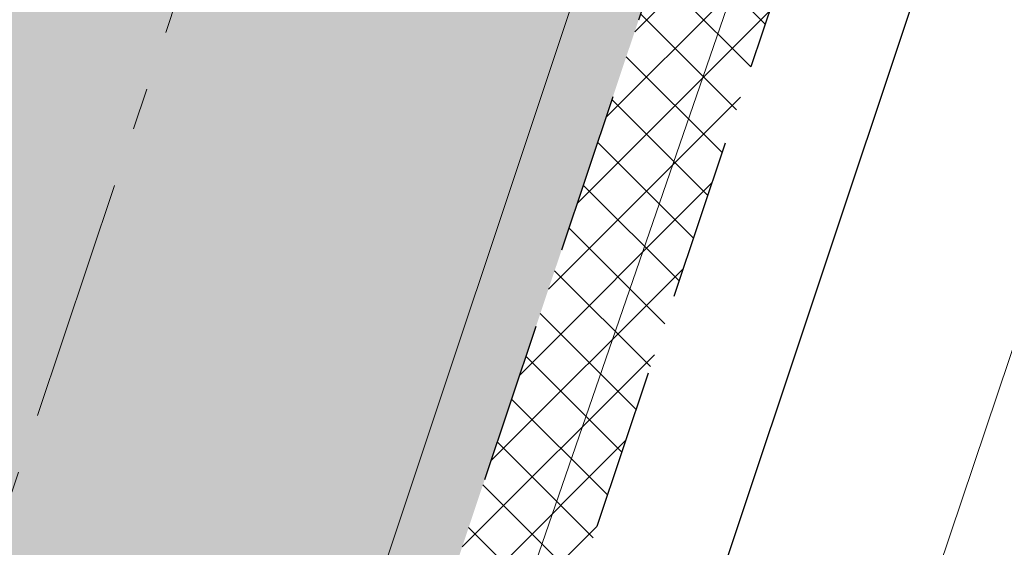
# Model space of a CAD drawing. Header units: metres. Extents: x 6599773 to 13199707, y 5688499 to 11377233.
# Tile 116 of 256: x 6599942.55 to 6599948.64, y 5688833.96 to 5688837.22. Entities that reach past the tile are written whole.
import ezdxf

# ---------------------------------------------------------------- set-up
doc = ezdxf.new("R2010")
doc.units = ezdxf.units.M
doc.header["$MEASUREMENT"] = 0
for name, pattern in [('1', [0]), ('2_OTKJ', [2, 1.5, -0.5]), ('3_EGJE', [2.5, 1.5, -0.3700000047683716, 0.2600001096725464, -0.369999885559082]), ('BUG', [1.5, 1, -0.5]), ('GUK', [2, 1.5, -0.5])]:
    doc.linetypes.add(name, pattern=pattern)
for name, color, linetype, lineweight in [('_kolor chodnik', 50, '1', 0), ('_kolor zjazdy kostka', 7, '1', 0), ('_kolor ścieżka', 10, '1', 0), ('_krawedz jezdni i pobocza', 7, 'BUG', 30), ('_os', 7, '3_EGJE', 13), ('AS__Nowe_granice', 140, 'CONTINUOUS', 30), ('Kontury', 90, 'GUK', 5), ('OTK_L_0', 7, '2_OTKJ', 5), ('OTK_L_5', 7, 'CONTINUOUS', 5)]:
    doc.layers.add(name, color=color, linetype=linetype, lineweight=lineweight)
doc.layers.add('_kolor jezdnia', color=7, linetype='1', lineweight=0, true_color=0x00dbdb)
doc.layers.add('_kolor pobocze', color=7, linetype='1', lineweight=0, true_color=0xff66ff)
pattern_1 = [(45, (0, 0), (-0.1767766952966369, 0.1767766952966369), []), (135, (0, 0), (-0.1767766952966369, -0.1767766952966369), [])]

msp = doc.modelspace()

# ---------------------------------------------------------------- hatches: boundary and pattern name
at = {"layer": '_kolor chodnik'}
h = msp.add_hatch(dxfattribs=at)
h.set_pattern_fill('ANSI37', color=256, scale=2)
h.set_pattern_definition(pattern_1)
h.paths.add_polyline_path([(6599849.938171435, 5688542.085872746), (6599852.232147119, 5688548.938742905), (6599853.573135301, 5688548.489851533), (6599853.827082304, 5688549.248475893), (6599851.793849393, 5688549.929093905), (6599849.895278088, 5688548.982823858), (6599847.823506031, 5688542.793750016)])
edge = h.paths.add_edge_path()
edge.add_line((6600018.106075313, 5689087.454911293), (6600022.42781917, 5689091.229234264))
edge.add_line((6600022.42781917, 5689091.229234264), (6600020.233254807, 5689093.742094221))
edge.add_line((6600020.233254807, 5689093.742094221), (6600017.159471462, 5689091.057656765))
edge.add_arc((6600023.275194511, 5689085.3851404), 8.341433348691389, 137.1531559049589, 148.8016577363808)
edge.add_line((6600016.140105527, 5689089.706021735), (6600018.106075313, 5689087.454911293))
h.paths.add_polyline_path([(6600038.501784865, 5689187.592294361), (6600037.906968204, 5689187.700586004), (6600037.63829624, 5689186.224843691), (6600038.240083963, 5689186.115282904)])
h.paths.add_polyline_path([(6600069.098302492, 5689360.276020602), (6600068.321239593, 5689360.413462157), (6600068.064048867, 5689358.936495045), (6600068.836639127, 5689358.799546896)])
h.paths.add_polyline_path([(6600082.393785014, 5689362.950258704), (6600082.941124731, 5689366.103121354), (6600081.481377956, 5689366.361351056), (6600080.923159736, 5689363.210828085)])
h.paths.add_polyline_path([(6600074.022236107, 5689388.065861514), (6600072.983907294, 5689388.249860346), (6600072.723374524, 5689386.77253894), (6600073.760538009, 5689386.588865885)])
h.paths.add_polyline_path([(6600105.613104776, 5689486.405659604), (6600106.749499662, 5689489.711933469), (6600105.298891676, 5689490.233346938), (6600104.143487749, 5689486.917306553)], flags=17)
h.paths.add_polyline_path([(6600132.519778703, 5689678.737346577), (6600131.761827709, 5689678.896110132), (6600131.444670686, 5689677.429261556), (6600132.212256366, 5689677.269208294)])
h.paths.add_polyline_path([(6600156.649397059, 5689798.7449027), (6600156.48800471, 5689797.958860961), (6600157.450195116, 5689797.757316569), (6600157.615023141, 5689798.542205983)])
h.paths.add_polyline_path([(6600189.055358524, 5689948.643107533), (6600187.902868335, 5689948.884512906), (6600187.600024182, 5689947.417400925), (6600188.748131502, 5689947.176379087)])
edge = h.paths.add_edge_path()
edge.add_line((6600204.459383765, 5690032.969035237), (6600204.153258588, 5690031.227801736))
edge.add_arc((6600202.328347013, 5690027.299936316), 4.331100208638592, 41.85300125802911, 65.08011549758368, ccw=False)
edge.add_arc((6600032.90393149, 5690051.979071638), 174.020003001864, 352.8070218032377, 353.495463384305)
edge.add_arc((6600202.372679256, 5690027.343587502), 5.999999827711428, 55.12102442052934, 69.64815978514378)
edge = h.paths.add_edge_path()
edge.add_line((6600205.046027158, 5690040.265402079), (6600204.972740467, 5690038.483452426))
edge.add_arc((6600203.986269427, 5690044.401803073), 5.999999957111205, 279.4630688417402, 294.9140560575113)
edge.add_line((6600206.513819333, 5690038.960158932), (6600206.607027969, 5690041.030672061))
edge.add_arc((6600203.986269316, 5690044.401803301), 4.270000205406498, 284.3702444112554, 307.86193139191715, ccw=False)
edge = h.paths.add_edge_path()
edge.add_arc((6600203.547470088, 5690044.558759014), 6.446878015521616, 324.4350091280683, 356.2013368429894, ccw=False)
edge.add_arc((6600203.986269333, 5690044.401803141), 6.00000007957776, 323.2169970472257, 357.4193489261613)
h.paths.add_polyline_path([(6600208.910055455, 5690121.713696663), (6600208.146285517, 5690121.748120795), (6600207.125602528, 5690121.794124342), (6600209.971605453, 5690121.665851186)])
edge = h.paths.add_edge_path()
edge.add_line((6600238.769818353, 5690481.648294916), (6600240.338176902, 5690490.873746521))
edge.add_line((6600240.338176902, 5690490.873746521), (6600241.251295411, 5690510.829461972))
edge.add_line((6600241.251295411, 5690510.829461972), (6600239.524022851, 5690510.928942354))
edge.add_line((6600239.524022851, 5690510.928942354), (6600238.633343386, 5690491.167757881))
edge.add_line((6600238.633343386, 5690491.167757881), (6600234.579716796, 5690467.661262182))
edge.add_line((6600234.579716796, 5690467.661262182), (6600234.449796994, 5690464.966873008))
edge.add_arc((6600242.443669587, 5690464.607462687), 8.00194818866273, 177.4256738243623, 268.2543056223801)
edge.add_line((6600242.199903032, 5690456.609228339), (6600242.216657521, 5690457.359274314))
edge.add_line((6600242.216657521, 5690457.359274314), (6600242.305257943, 5690458.836738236))
edge.add_arc((6600242.444504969, 5690464.607952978), 5.772894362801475, 177.0298084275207, 268.6178439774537, ccw=False)
edge.add_line((6600236.679365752, 5690464.907083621), (6600236.951876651, 5690470.95443634))
edge.add_line((6600236.951876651, 5690470.95443634), (6600238.150786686, 5690478.210832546))
edge.add_line((6600238.150786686, 5690478.210832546), (6600238.769818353, 5690481.648294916))
h.paths.add_polyline_path([(6600238.769818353, 5690481.648294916), (6600238.150786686, 5690478.210832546), (6600239.670056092, 5690477.930590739), (6600240.266710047, 5690481.376366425)], flags=17)
edge = h.paths.add_edge_path()
edge.add_line((6600223.366500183, 5690460.339976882), (6600223.276803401, 5690457.948865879))
edge.add_arc((6600221.105749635, 5690465.64864014), 7.999999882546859, 285.7465040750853, 299.8464885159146)
edge.add_line((6600225.08717264, 5690458.709744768), (6600225.240084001, 5690461.623695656))
edge.add_arc((6600221.105749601, 5690465.648640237), 5.769999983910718, 293.06724420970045, 315.7681070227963, ccw=False)
edge = h.paths.add_edge_path()
edge.add_arc((6600220.025145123, 5690444.676291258), 5.77000016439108, 37.996647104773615, 59.94382588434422, ccw=False)
edge.add_line((6600224.572175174, 5690448.22839199), (6600224.817793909, 5690451.081798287))
edge.add_arc((6600220.025145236, 5690444.676291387), 7.999999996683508, 53.19588653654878, 68.15166733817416)
edge.add_line((6600223.00235276, 5690452.101669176), (6600222.91504296, 5690449.670427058))
edge = h.paths.add_edge_path()
edge.add_arc((6600221.105749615, 5690465.648640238), 7.999999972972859, 328.0222308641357, 357.0132597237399)
edge.add_line((6600229.094882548, 5690465.23180147), (6600229.218816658, 5690467.593604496))
edge.add_line((6600229.218816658, 5690467.593604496), (6600228.218919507, 5690467.645774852))
edge.add_line((6600228.218919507, 5690467.645774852), (6600227.891778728, 5690461.411918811))
h.paths.add_polyline_path([(6600200.980142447, 5690012.236744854), (6600202.31727834, 5690011.956662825), (6600202.522293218, 5690012.935421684), (6600201.182321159, 5690013.216097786)])
h.paths.add_polyline_path([(6600196.457878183, 5689983.98337835), (6600195.202332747, 5689984.246370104), (6600194.899091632, 5689982.777335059), (6600196.150355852, 5689982.515240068)])
edge = h.paths.add_edge_path()
edge.add_line((6600112.305909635, 5689517.99101877), (6600112.691041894, 5689519.807934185))
edge.add_line((6600112.691041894, 5689519.807934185), (6600113.245521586, 5689522.423769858))
edge.add_line((6600113.245521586, 5689522.423769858), (6600111.553124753, 5689522.782507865))
edge.add_line((6600111.553124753, 5689522.782507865), (6600107.405864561, 5689503.217226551))
edge.add_line((6600107.405864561, 5689503.217226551), (6600099.494506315, 5689480.361667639))
edge.add_line((6600099.494506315, 5689480.361667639), (6600099.182814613, 5689478.891218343))
edge.add_arc((6600107.008997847, 5689477.232359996), 8.000059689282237, 168.0325629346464, 257.7529108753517)
edge.add_line((6600105.311960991, 5689469.414366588), (6600105.784990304, 5689471.593619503))
edge.add_arc((6600107.008927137, 5689477.232314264), 5.769999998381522, 168.0321375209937, 257.7533362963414, ccw=False)
edge.add_line((6600101.364343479, 5689478.42879883), (6600101.647245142, 5689479.76342708))
edge.add_line((6600101.647245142, 5689479.76342708), (6600104.143487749, 5689486.917306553))
edge.add_line((6600104.143487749, 5689486.917306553), (6600105.298891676, 5689490.233346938))
edge.add_line((6600105.298891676, 5689490.233346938), (6600108.240043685, 5689498.809726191))
edge.add_line((6600108.240043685, 5689498.809726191), (6600112.305909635, 5689517.99101877))
h.paths.add_polyline_path([(6600136.009573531, 5689645.499114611), (6600138.333647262, 5689645.012304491), (6600138.661671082, 5689646.578318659), (6600134.869459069, 5689647.372651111)])
at = {"layer": '_kolor jezdnia'}
h = msp.add_hatch(dxfattribs=at)
h.set_pattern_fill('ANSI37', color=256, scale=2.2)
h.set_pattern_definition([(311.9999999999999, (0, 0), (0.2043648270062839, 0.1840109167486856), []), (41.99999999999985, (0, 0), (-0.1840109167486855, 0.2043648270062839), [])])
edge = h.paths.add_edge_path()
edge.add_line((6599833.066047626, 5688539.933393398), (6599850.649511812, 5688527.983462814))
edge.add_arc((6599857.337592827, 5688536.653968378), 10.95025544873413, 169.5012687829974, 232.3548431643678, ccw=False)
edge.add_arc((6599858.085851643, 5688536.618142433), 11.69295282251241, 162.2507788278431, 169.9967502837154, ccw=False)
edge.add_line((6599846.949484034, 5688540.182754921), (6599847.823506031, 5688542.793750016))
edge.add_line((6599847.823506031, 5688542.793750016), (6599849.895278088, 5688548.982823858))
edge.add_line((6599849.895278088, 5688548.982823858), (6599852.434748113, 5688556.56906746))
edge.add_line((6599852.434748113, 5688556.56906746), (6599928.48625871, 5688783.760284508))
edge.add_line((6599928.48625871, 5688783.760284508), (6599931.025728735, 5688791.34652811))
edge.add_line((6599931.025728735, 5688791.34652811), (6599996.657773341, 5688987.411326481))
edge.add_line((6599996.657773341, 5688987.411326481), (6599999.197243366, 5688994.997570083))
edge.add_line((6599999.197243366, 5688994.997570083), (6600021.930100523, 5689062.908193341))
edge.add_line((6600021.930100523, 5689062.908193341), (6600017.620224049, 5689067.371531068))
edge.add_line((6600017.620224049, 5689067.371531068), (6600016.714558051, 5689064.654078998))
edge.add_line((6600016.714558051, 5689064.654078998), (6600012.423620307, 5689051.835617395))
edge.add_line((6600012.423620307, 5689051.835617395), (6600009.884150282, 5689044.249373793))
edge.add_line((6600009.884150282, 5689044.249373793), (6599977.53516164, 5688947.612159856))
edge.add_line((6599977.53516164, 5688947.612159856), (6599974.995691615, 5688940.025916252))
edge.add_line((6599974.995691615, 5688940.025916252), (6599942.096912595, 5688841.746295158))
edge.add_line((6599942.096912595, 5688841.746295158), (6599939.557442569, 5688834.160051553))
edge.add_line((6599939.557442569, 5688834.160051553), (6599882.679288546, 5688664.246042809))
edge.add_line((6599882.679288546, 5688664.246042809), (6599880.139818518, 5688656.659799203))
edge.add_line((6599880.139818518, 5688656.659799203), (6599852.464543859, 5688573.984527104))
edge.add_line((6599852.464543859, 5688573.984527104), (6599842.470137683, 5688544.127903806))
edge.add_arc((6599835.706422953, 5688546.652910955), 7.219660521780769, 248.54809133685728, 339.52856074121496, ccw=False)
h.paths.add_polyline_path([(6600044.653202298, 5689172.271628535), (6600046.276244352, 5689181.431901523), (6600047.759199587, 5689189.801539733), (6600051.0603021, 5689208.432603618), (6600052.368792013, 5689215.817578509), (6600054.808584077, 5689229.587499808), (6600056.11707399, 5689236.972474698), (6600057.346666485, 5689243.912161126), (6600058.655146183, 5689251.297078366), (6600058.831439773, 5689252.292060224), (6600060.098987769, 5689259.445963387), (6600060.139929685, 5689259.677035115), (6600061.407468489, 5689266.830886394), (6600072.329030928, 5689328.470998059), (6600073.637511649, 5689335.855921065), (6600077.337304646, 5689356.73715072), (6600078.820259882, 5689365.106788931), (6600081.142794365, 5689378.214921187), (6600082.53851694, 5689386.092227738), (6600095.187867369, 5689457.483787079), (6600091.082877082, 5689465.8405575), (6600089.043088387, 5689454.328211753), (6600087.870641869, 5689447.711051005), (6600087.560133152, 5689445.958573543), (6600086.562151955, 5689440.326076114), (6600082.433200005, 5689417.022719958), (6600080.95024477, 5689408.65308175), (6600077.202698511, 5689387.502337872), (6600075.719743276, 5689379.132699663), (6600073.469199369, 5689366.430874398), (6600071.986244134, 5689358.061236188), (6600069.986864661, 5689346.776955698), (6600068.591142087, 5689338.899649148), (6600065.559290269, 5689321.78820693), (6600064.163567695, 5689313.91090038), (6600059.719426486, 5689288.828650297), (6600058.323703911, 5689280.951343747), (6600057.563846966, 5689276.662793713), (6600056.168124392, 5689268.785487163), (6600054.804920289, 5689261.091711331), (6600053.409197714, 5689253.214404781), (6600053.264817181, 5689252.399536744), (6600051.869094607, 5689244.522230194), (6600051.183555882, 5689240.653124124), (6600049.787833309, 5689232.775817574), (6600046.593849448, 5689214.749319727), (6600045.198126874, 5689206.872013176), (6600044.41754409, 5689202.466488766), (6600042.934588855, 5689194.096850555), (6600036.429952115, 5689157.38538759), (6600034.94699688, 5689149.01574938), (6600030.579776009, 5689124.367629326), (6600027.529365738, 5689107.151445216), (6600024.895072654, 5689094.014582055), (6600030.583685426, 5689094.264316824), (6600032.945013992, 5689106.191885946), (6600043.170247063, 5689163.901990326)])
edge = h.paths.add_edge_path()
edge.add_line((6600111.106812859, 5689535.144351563), (6600111.256844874, 5689535.85214863))
edge.add_line((6600111.256844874, 5689535.85214863), (6600112.915748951, 5689543.678261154))
edge.add_line((6600112.915748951, 5689543.678261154), (6600117.304772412, 5689564.384094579))
edge.add_line((6600117.304772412, 5689564.384094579), (6600119.067357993, 5689572.699339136))
edge.add_line((6600119.067357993, 5689572.699339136), (6600120.087667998, 5689577.512794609))
edge.add_line((6600120.087667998, 5689577.512794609), (6600121.64289057, 5689584.849775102))
edge.add_line((6600121.64289057, 5689584.849775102), (6600128.436769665, 5689616.900852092))
edge.add_line((6600128.436769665, 5689616.900852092), (6600129.991992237, 5689624.237832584))
edge.add_line((6600129.991992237, 5689624.237832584), (6600132.660554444, 5689636.827148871))
edge.add_line((6600132.660554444, 5689636.827148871), (6600133.208838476, 5689639.444704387))
edge.add_line((6600133.208838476, 5689639.444704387), (6600134.848957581, 5689647.274775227))
edge.add_line((6600134.848957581, 5689647.274775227), (6600138.97649476, 5689666.979995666))
edge.add_line((6600138.97649476, 5689666.979995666), (6600140.51410642, 5689674.320687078))
edge.add_line((6600140.51410642, 5689674.320687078), (6600145.209128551, 5689696.735129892))
edge.add_line((6600145.209128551, 5689696.735129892), (6600146.746740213, 5689704.075821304))
edge.add_line((6600146.746740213, 5689704.075821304), (6600151.462308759, 5689726.588354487))
edge.add_line((6600151.462308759, 5689726.588354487), (6600152.999920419, 5689733.929045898))
edge.add_line((6600152.999920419, 5689733.929045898), (6600155.244070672, 5689744.642813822))
edge.add_line((6600155.244070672, 5689744.642813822), (6600156.781682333, 5689751.983505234))
edge.add_line((6600156.781682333, 5689751.983505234), (6600161.635515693, 5689775.156126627))
edge.add_line((6600161.635515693, 5689775.156126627), (6600163.378142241, 5689783.475576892))
edge.add_line((6600163.378142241, 5689783.475576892), (6600163.850769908, 5689785.731942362))
edge.add_line((6600163.850769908, 5689785.731942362), (6600167.028500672, 5689800.90270461))
edge.add_line((6600167.028500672, 5689800.90270461), (6600179.490888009, 5689860.399222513))
edge.add_line((6600179.490888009, 5689860.399222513), (6600181.233514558, 5689868.718672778))
edge.add_line((6600181.233514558, 5689868.718672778), (6600181.84713393, 5689871.648144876))
edge.add_line((6600181.84713393, 5689871.648144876), (6600183.38474559, 5689878.988836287))
edge.add_line((6600183.38474559, 5689878.988836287), (6600184.935818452, 5689886.393792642))
edge.add_line((6600184.935818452, 5689886.393792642), (6600186.575937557, 5689894.223863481))
edge.add_line((6600186.575937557, 5689894.223863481), (6600194.051338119, 5689929.912074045))
edge.add_line((6600194.051338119, 5689929.912074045), (6600195.691457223, 5689937.742144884))
edge.add_line((6600195.691457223, 5689937.742144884), (6600202.915799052, 5689972.231779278))
edge.add_line((6600202.915799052, 5689972.231779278), (6600204.555918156, 5689980.061850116))
edge.add_line((6600204.555918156, 5689980.061850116), (6600206.062781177, 5689987.255744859))
edge.add_line((6600206.062781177, 5689987.255744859), (6600207.702900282, 5689995.085815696))
edge.add_line((6600207.702900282, 5689995.085815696), (6600210.232559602, 5690007.162628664))
edge.add_line((6600210.232559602, 5690007.162628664), (6600211.694938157, 5690014.144150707))
edge.add_arc((6600028.177652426, 5690052.584442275), 187.5000004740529, 348.1696294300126, 357.4195276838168)
edge.add_line((6600215.487522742, 5690044.142720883), (6600208.310270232, 5690026.480446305))
edge.add_arc((6600032.903933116, 5690051.97907145), 177.2500013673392, 348.1696294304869, 351.7289130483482, ccw=False)
edge.add_line((6600206.38894146, 5690015.640182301), (6600205.966941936, 5690013.625519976))
edge.add_line((6600205.966941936, 5690013.625519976), (6600204.326822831, 5690005.795449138))
edge.add_line((6600204.326822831, 5690005.795449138), (6600197.076961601, 5689971.183982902))
edge.add_line((6600197.076961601, 5689971.183982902), (6600195.334335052, 5689962.864532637))
edge.add_line((6600195.334335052, 5689962.864532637), (6600193.44722506, 5689953.855305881))
edge.add_line((6600193.44722506, 5689953.855305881), (6600191.909227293, 5689946.512771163))
edge.add_line((6600191.909227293, 5689946.512771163), (6600185.49684423, 5689915.899498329))
edge.add_line((6600185.49684423, 5689915.899498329), (6600183.856521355, 5689908.068454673))
edge.add_line((6600183.856521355, 5689908.068454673), (6600182.066605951, 5689899.523243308))
edge.add_line((6600182.066605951, 5689899.523243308), (6600180.32407057, 5689891.204228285))
edge.add_line((6600180.32407057, 5689891.204228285), (6600174.320344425, 5689862.541919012))
edge.add_line((6600174.320344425, 5689862.541919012), (6600172.577809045, 5689854.222903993))
edge.add_line((6600172.577809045, 5689854.222903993), (6600163.663810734, 5689811.666703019))
edge.add_line((6600163.663810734, 5689811.666703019), (6600162.023782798, 5689803.837067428))
edge.add_line((6600162.023782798, 5689803.837067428), (6600160.924220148, 5689798.587659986))
edge.add_line((6600160.924220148, 5689798.587659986), (6600159.279208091, 5689790.734229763))
edge.add_line((6600159.279208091, 5689790.734229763), (6600157.107250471, 5689780.365115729))
edge.add_line((6600157.107250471, 5689780.365115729), (6600155.462238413, 5689772.511685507))
edge.add_line((6600155.462238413, 5689772.511685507), (6600153.380318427, 5689762.572418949))
edge.add_line((6600153.380318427, 5689762.572418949), (6600151.735124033, 5689754.718118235))
edge.add_line((6600151.735124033, 5689754.718118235), (6600148.586504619, 5689739.686336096))
edge.add_line((6600148.586504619, 5689739.686336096), (6600146.885007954, 5689731.563243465))
edge.add_line((6600146.885007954, 5689731.563243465), (6600141.75088822, 5689707.052510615))
edge.add_line((6600141.75088822, 5689707.052510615), (6600140.110896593, 5689699.223048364))
edge.add_line((6600140.110896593, 5689699.223048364), (6600133.483561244, 5689667.583574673))
edge.add_line((6600133.483561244, 5689667.583574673), (6600131.860394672, 5689659.834436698))
edge.add_line((6600131.860394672, 5689659.834436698), (6600131.740984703, 5689659.26436315))
edge.add_line((6600131.740984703, 5689659.26436315), (6600130.117814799, 5689651.515209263))
edge.add_line((6600130.117814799, 5689651.515209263), (6600127.278733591, 5689637.961189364))
edge.add_line((6600127.278733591, 5689637.961189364), (6600126.924568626, 5689636.290366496))
edge.add_line((6600126.924568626, 5689636.290366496), (6600125.166244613, 5689627.995226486))
edge.add_line((6600125.166244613, 5689627.995226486), (6600118.009503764, 5689594.232298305))
edge.add_line((6600118.009503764, 5689594.232298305), (6600116.251179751, 5689585.937158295))
edge.add_line((6600116.251179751, 5689585.937158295), (6600113.665314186, 5689573.737975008))
edge.add_line((6600113.665314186, 5689573.737975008), (6600111.898534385, 5689565.402943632))
edge.add_line((6600111.898534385, 5689565.402943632), (6600104.889982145, 5689532.33911599))
edge.add_line((6600104.889982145, 5689532.33911599), (6600103.226635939, 5689524.492047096))
edge.add_line((6600103.226635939, 5689524.492047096), (6600096.623876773, 5689493.342605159))
edge.add_line((6600096.623876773, 5689493.342605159), (6600094.968986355, 5689485.53542763))
edge.add_line((6600094.968986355, 5689485.53542763), (6600094.300101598, 5689482.379870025))
edge.add_line((6600094.300101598, 5689482.379870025), (6600099.182814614, 5689478.891218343))
edge.add_line((6600099.182814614, 5689478.891218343), (6600099.494506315, 5689480.361667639))
edge.add_line((6600099.494506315, 5689480.361667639), (6600111.106812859, 5689535.144351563))
edge = h.paths.add_edge_path()
edge.add_arc((6600239.213891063, 5690851.4003676), 10.0000000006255, -2.8342403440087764, 76.13703556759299, ccw=False)
edge.add_line((6600249.201658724, 5690850.905901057), (6600249.082723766, 5690848.503524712))
edge.add_line((6600249.082723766, 5690848.503524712), (6600247.016487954, 5690806.767468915))
edge.add_line((6600247.016487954, 5690806.767468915), (6600246.092398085, 5690789.152178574))
edge.add_line((6600246.092398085, 5690789.152178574), (6600233.768116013, 5690572.015170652))
edge.add_line((6600233.768116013, 5690572.015170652), (6600228.959056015, 5690465.29620206))
edge.add_line((6600228.959056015, 5690465.29620206), (6600234.588724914, 5690465.017134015))
edge.add_line((6600234.588724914, 5690465.017134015), (6600239.26254019, 5690571.767576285))
edge.add_line((6600239.26254019, 5690571.767576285), (6600252.505038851, 5690806.400146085))
edge.add_line((6600252.505038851, 5690806.400146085), (6600254.569211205, 5690848.094521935))
edge.add_arc((6600262.559425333, 5690847.6989487), 7.999999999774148, 76.13703557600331, 177.1657596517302, ccw=False)
edge.add_line((6600264.476229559, 5690855.465921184), (6600241.609896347, 5690861.109083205))
edge = h.paths.add_edge_path()
edge.add_line((6600250.031475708, 5690451.625307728), (6600250.231741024, 5690455.772579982))
edge.add_line((6600250.231741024, 5690455.772579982), (6600246.257763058, 5690456.417303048))
edge.add_line((6600246.257763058, 5690456.417303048), (6600242.171761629, 5690456.61060902))
edge.add_arc((6600242.563100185, 5690464.586983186), 7.985968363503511, 176.9123644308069, 267.1911945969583, ccw=False)
edge.add_line((6600234.588724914, 5690465.017134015), (6600228.959056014, 5690465.29620206))
edge.add_arc((6600220.965133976, 5690465.657286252), 8.002072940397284, 267.8289300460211, 357.413716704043, ccw=False)
edge.add_line((6600220.661989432, 5690457.660957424), (6600212.406915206, 5690458.119572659))
edge.add_line((6600212.406915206, 5690458.119572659), (6600208.431872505, 5690457.817501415))
edge.add_line((6600208.431872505, 5690457.817501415), (6600208.233912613, 5690454.548331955))
edge.add_line((6600208.233912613, 5690454.548331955), (6600212.129565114, 5690453.127270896))
edge.add_line((6600212.129565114, 5690453.127270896), (6600218.640548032, 5690452.76554962))
edge.add_line((6600218.640548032, 5690452.76554962), (6600216.486747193, 5690452.885205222))
edge.add_line((6600216.486747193, 5690452.885205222), (6600220.46890539, 5690452.663974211))
edge.add_arc((6600220.025145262, 5690444.676291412), 7.999999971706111, -0.3386579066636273, 86.8201700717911, ccw=False)
edge.add_line((6600228.025005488, 5690444.629006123), (6600227.803602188, 5690439.649256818))
edge.add_line((6600227.803602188, 5690439.649256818), (6600226.885525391, 5690435.936828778))
edge.add_line((6600226.885525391, 5690435.936828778), (6600225.534849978, 5690405.967249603))
edge.add_line((6600225.534849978, 5690405.967249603), (6600226.115199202, 5690402.187514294))
edge.add_line((6600226.115199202, 5690402.187514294), (6600213.445139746, 5690121.008786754))
edge.add_line((6600213.445139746, 5690121.008786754), (6600213.352800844, 5690118.960058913))
edge.add_line((6600213.352800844, 5690118.960058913), (6600209.980184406, 5690044.131649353))
edge.add_arc((6600203.986269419, 5690044.401803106), 5.999999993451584, 257.4162346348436, 357.41934921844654, ccw=False)
edge.add_line((6600202.679069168, 5690038.545931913), (6600201.589735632, 5690033.666039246))
edge.add_line((6600201.589735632, 5690033.666039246), (6600203.67987942, 5690033.199458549))
edge.add_arc((6600202.372679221, 5690027.343587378), 5.999999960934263, -8.27108729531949, 77.41623506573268, ccw=False)
edge.add_line((6600208.310270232, 5690026.480446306), (6600215.487522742, 5690044.142720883))
edge.add_line((6600215.487522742, 5690044.142720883), (6600216.199687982, 5690059.944661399))
edge.add_line((6600216.199687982, 5690059.944661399), (6600216.537356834, 5690067.437056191))
edge.add_line((6600216.537356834, 5690067.437056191), (6600223.893528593, 5690230.66011469))
edge.add_line((6600223.893528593, 5690230.66011469), (6600224.231197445, 5690238.152509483))
edge.add_line((6600224.231197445, 5690238.152509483), (6600233.507835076, 5690443.987992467))
edge.add_arc((6600241.499722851, 5690443.627812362), 7.999999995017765, 87.29208981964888, 177.4195277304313, ccw=False)
edge.add_line((6600241.877677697, 5690451.618879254), (6600246.021541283, 5690451.422886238))
edge.add_line((6600246.021541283, 5690451.422886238), (6600246.427694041, 5690451.443388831))
edge.add_line((6600246.427694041, 5690451.443388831), (6600246.793970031, 5690451.461878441))
edge.add_line((6600246.793970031, 5690451.461878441), (6600250.031475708, 5690451.625307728))
edge = h.paths.add_edge_path()
edge.add_line((6600007.33756506, 5689086.20374581), (6600006.980466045, 5689080.740822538))
edge.add_line((6600006.980466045, 5689080.740822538), (6600007.229745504, 5689080.720859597))
edge.add_line((6600007.229745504, 5689080.720859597), (6600008.093335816, 5689080.601653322))
edge.add_line((6600008.093335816, 5689080.601653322), (6600008.702681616, 5689080.53831051))
edge.add_arc((6600008.140193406, 5689070.554142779), 9.999999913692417, -18.557800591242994, 86.77547804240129, ccw=False)
edge.add_line((6600017.620224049, 5689067.371531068), (6600021.930100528, 5689062.908193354))
edge.add_arc((6599734.83819726, 5689159.011261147), 302.7499967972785, 341.4922000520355, 343.8640860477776)
edge.add_arc((6600034.895369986, 5689072.315877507), 9.581213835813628, 98.63328270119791, 164.5273290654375, ccw=False)
edge.add_line((6600033.457137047, 5689081.788529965), (6600033.832640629, 5689081.798737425))
edge.add_line((6600033.832640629, 5689081.798737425), (6600034.422462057, 5689082.05700874))
edge.add_line((6600034.422462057, 5689082.05700874), (6600036.833623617, 5689082.139040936))
edge.add_line((6600036.833623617, 5689082.139040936), (6600036.730225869, 5689087.148851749))
edge.add_line((6600036.730225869, 5689087.148851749), (6600036.579860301, 5689087.134303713))
edge.add_arc((6600036.479565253, 5689093.136286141), 6.002820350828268, 169.1687651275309, 270.9573417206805, ccw=False)
edge.add_line((6600030.583685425, 5689094.264316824), (6600024.895072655, 5689094.014582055))
edge.add_arc((6600015.200558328, 5689096.162123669), 9.929528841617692, 271.0943432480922, 347.5094668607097, ccw=False)
edge.add_arc((6600014.909438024, 5689089.646776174), 3.446070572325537, 264.4236009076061, 278.0194998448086, ccw=False)
edge.add_line((6600014.574573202, 5689086.217014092), (6600014.299554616, 5689086.232508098))
edge.add_line((6600014.299554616, 5689086.232508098), (6600010.474232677, 5689086.448019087))
edge.add_line((6600010.474232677, 5689086.448019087), (6600007.33756506, 5689086.20374581))
edge = h.paths.add_edge_path()
edge.add_line((6600105.490725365, 5689463.953528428), (6600106.927559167, 5689464.047234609))
edge.add_line((6600106.927559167, 5689464.047234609), (6600107.835, 5689468.66))
edge.add_line((6600107.835, 5689468.66), (6600105.311960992, 5689469.414366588))
edge.add_arc((6600107.008997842, 5689477.232359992), 8.000059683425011, 168.0325628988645, 257.7529109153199, ccw=False)
edge.add_line((6600099.182814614, 5689478.891218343), (6600094.300101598, 5689482.379870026))
edge.add_arc((6600586.245114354, 5689378.10423892), 502.8750369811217, 168.032376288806, 169.9522165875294)
edge.add_line((6600091.082877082, 5689465.8405575), (6600095.187867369, 5689457.483787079))
edge.add_arc((6600103.06517392, 5689456.088064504), 8.000000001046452, 77.7533362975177, 169.9524553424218, ccw=False)
edge.add_line((6600104.762140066, 5689463.906012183), (6600105.490725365, 5689463.953528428))
at = {"layer": '_kolor pobocze'}
h = msp.add_hatch(dxfattribs=at)
h.set_pattern_fill('ANSI37', color=256, scale=2)
h.set_pattern_definition(pattern_1)
edge = h.paths.add_edge_path()
edge.add_line((6600035.926965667, 5689101.56944285), (6600036.046865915, 5689102.311543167))
edge.add_arc((6600058.171848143, 5689233.778275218), 133.3154772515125, 259.4578941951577, 260.4470163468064, ccw=False)
edge.add_line((6600033.780707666, 5689102.713067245), (6600032.142559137, 5689101.847662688))
edge.add_arc((6599734.838175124, 5689159.011266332), 302.7500195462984, 347.6801154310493, 349.11639019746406, ccw=False)
edge.add_arc((6600036.478170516, 5689093.133441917), 6.000000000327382, 167.68011541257, 271.5571101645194)
edge.add_line((6600036.64121064, 5689087.1356575), (6600036.730491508, 5689087.137804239))
edge.add_line((6600036.730491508, 5689087.137804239), (6600036.71246321, 5689087.887583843))
edge.add_line((6600036.71246321, 5689087.887583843), (6600036.559840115, 5689087.884077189))
edge.add_arc((6600036.482532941, 5689093.14290691), 5.259397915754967, 170.6455005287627, 270.84221319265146, ccw=False)
edge.add_arc((6600545.796425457, 5688991.216220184), 524.6691769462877, 167.9170060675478, 168.7028219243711, ccw=False)
edge.add_line((6600032.751078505, 5689101.044345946), (6600034.011432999, 5689101.917298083))
edge.add_line((6600034.011432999, 5689101.917298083), (6600035.926965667, 5689101.56944285))
edge = h.paths.add_edge_path()
edge.add_line((6600002.828843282, 5688994.032881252), (6600003.066918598, 5688994.744091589))
edge.add_line((6600003.066918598, 5688994.744091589), (6600001.227880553, 5688995.359703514))
edge.add_line((6600001.227880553, 5688995.359703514), (6600000.55876659, 5688996.702196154))
edge.add_line((6600000.55876659, 5688996.702196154), (6600022.641310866, 5689062.67011804))
edge.add_arc((6599734.83819395, 5689159.011262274), 303.5000002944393, 341.4922000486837, 343.8640860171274)
edge.add_arc((6600035.267451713, 5689072.092773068), 9.250000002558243, 91.55711016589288, 163.8640860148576, ccw=False)
edge.add_line((6600035.016098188, 5689081.339357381), (6600036.868703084, 5689081.389717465))
edge.add_line((6600036.868703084, 5689081.389717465), (6600036.850674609, 5689082.139504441))
edge.add_line((6600036.850674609, 5689082.139504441), (6600034.995718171, 5689082.089080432))
edge.add_arc((6600035.267451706, 5689072.092773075), 9.999999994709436, 91.55711014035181, 163.8640860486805)
edge.add_arc((6599734.838192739, 5689159.011262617), 302.7500015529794, 341.4922000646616, 343.8640860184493, ccw=False)
edge.add_line((6600021.930100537, 5689062.908193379), (6599999.748942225, 5688996.6456785))
edge.add_line((6599999.748942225, 5688996.6456785), (6600000.695212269, 5688994.747107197))
edge.add_line((6600000.695212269, 5688994.747107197), (6600002.828843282, 5688994.032881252))
h.paths.add_polyline_path([(6599971.7492186, 5688907.297112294), (6599971.084233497, 5688908.631320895), (6599997.822068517, 5688988.526766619), (6599999.164561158, 5688989.195880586), (6600001.003599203, 5688988.580268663), (6600001.241674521, 5688989.291479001), (6599999.108043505, 5688990.005704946), (6599997.2094722, 5688989.059434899), (6599970.270280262, 5688908.583087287), (6599971.216550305, 5688906.684515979), (6599973.350181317, 5688905.970290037), (6599973.588256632, 5688906.681500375)])
h.paths.add_polyline_path([(6599932.504667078, 5688790.060553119), (6599931.835553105, 5688791.403045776), (6599968.343406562, 5688900.4641754), (6599969.685899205, 5688901.133289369), (6599971.524937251, 5688900.517677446), (6599971.763012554, 5688901.228887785), (6599969.629381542, 5688901.94311373), (6599967.730810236, 5688900.996843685), (6599931.025728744, 5688791.34652811), (6599931.971998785, 5688789.447956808), (6599933.988392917, 5688788.772975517), (6599934.226774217, 5688789.484136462)])
at = {"layer": '_kolor zjazdy kostka'}
h = msp.add_hatch(dxfattribs=at)
h.set_pattern_fill('ANSI37', color=256, scale=2)
h.set_pattern_definition(pattern_1)
h.paths.add_polyline_path([(6600244.137440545, 5690813.934732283), (6600242.369522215, 5690814.022127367), (6600242.097568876, 5690808.528921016), (6600243.865482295, 5690808.44142671)])
h.paths.add_polyline_path([(6600247.012128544, 5690806.679412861), (6600247.44273645, 5690815.377295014), (6600247.393289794, 5690814.378518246), (6600247.113277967, 5690808.722537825)])
h.paths.add_polyline_path([(6600242.297085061, 5690788.088808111), (6600240.958726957, 5690788.155683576), (6600240.648818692, 5690782.664569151), (6600241.987258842, 5690782.599147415)])
h.paths.add_polyline_path([(6600245.558275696, 5690780.919298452), (6600246.037231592, 5690789.405686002), (6600244.985820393, 5690788.453468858), (6600244.612601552, 5690781.981345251)])
h.paths.add_polyline_path([(6600241.348405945, 5690723.711515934), (6600242.272017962, 5690722.691689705), (6600242.749709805, 5690731.155680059), (6600241.698138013, 5690730.203317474), (6600241.472690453, 5690726.27550499)])
h.paths.add_polyline_path([(6600225.772794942, 5690394.589141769), (6600224.731429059, 5690393.637598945), (6600224.461246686, 5690387.644646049), (6600225.412923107, 5690386.603142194)])
h.paths.add_polyline_path([(6600223.012390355, 5690333.280720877), (6600223.372595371, 5690341.272607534), (6600222.32835346, 5690340.318436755), (6600222.058239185, 5690334.324941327)])
h.paths.add_polyline_path([(6600215.496388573, 5690166.390602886), (6600215.856593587, 5690174.382489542), (6600214.812834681, 5690173.428760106), (6600214.542018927, 5690167.435062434)])
h.paths.add_polyline_path([(6600212.446537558, 5690121.053392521), (6600213.399499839, 5690120.010473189), (6600213.788744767, 5690128.503024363), (6600212.745135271, 5690127.54943145)])
h.paths.add_polyline_path([(6600209.977420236, 5690121.665589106), (6600210.225142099, 5690127.162117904), (6600207.346107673, 5690127.291879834), (6600207.119593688, 5690121.794395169)])
h.paths.add_polyline_path([(6600207.950178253, 5690070.725854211), (6600204.880846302, 5690070.828947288), (6600204.643784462, 5690065.333808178), (6600207.702521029, 5690065.204598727)])
h.paths.add_polyline_path([(6600200.981479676, 5690012.236464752), (6600199.969248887, 5690007.339980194), (6600201.282587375, 5690007.064882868), (6600202.31726072, 5690011.956666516)])
h.paths.add_polyline_path([(6600193.613960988, 5689970.406358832), (6600192.398010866, 5689970.660657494), (6600191.286205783, 5689965.274578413), (6600192.486379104, 5689965.023185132)])
h.paths.add_polyline_path([(6600189.061271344, 5689948.671423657), (6600189.984133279, 5689953.050774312), (6600188.818902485, 5689953.32186217), (6600187.908781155, 5689948.91282903)])
h.paths.add_polyline_path([(6600180.976201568, 5689915.317449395), (6600179.952861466, 5689910.421322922), (6600181.008474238, 5689910.200199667), (6600182.033843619, 5689915.09540201)])
h.paths.add_polyline_path([(6600176.508279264, 5689893.538690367), (6600177.476023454, 5689893.335973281), (6600178.603605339, 5689898.719146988), (6600177.636002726, 5689898.922290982)])
h.paths.add_polyline_path([(6600179.28182965, 5689859.401159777), (6600180.522246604, 5689860.211927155), (6600181.057490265, 5689860.561775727), (6600183.598022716, 5689860.029600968), (6600184.726606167, 5689865.412570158), (6600182.186324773, 5689865.943033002), (6600181.604764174, 5689866.832779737), (6600181.024456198, 5689867.720610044)])
h.paths.add_polyline_path([(6600160.20081012, 5689810.862606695), (6600159.232772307, 5689811.065842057), (6600158.207991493, 5689806.171529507), (6600159.17573568, 5689805.968812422)])
h.paths.add_polyline_path([(6600156.493917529, 5689797.987177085), (6600155.463416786, 5689793.068691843), (6600156.431160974, 5689792.865974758), (6600157.461419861, 5689797.784520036)])
edge = h.paths.add_edge_path()
edge.add_arc((6600173.111981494, 5689800.679690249), 5.999999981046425, 204.6731153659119, 239.5411154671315, ccw=False)
edge.add_arc((6600173.162096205, 5689800.685330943), 6.047914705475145, 168.3203586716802, 204.5234866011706, ccw=False)
edge.add_line((6600167.239404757, 5689801.909666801), (6600163.65166784, 5689784.781499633))
edge.add_arc((6600169.524220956, 5689783.551410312), 5.999999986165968, 139.2146049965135, 168.1696294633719, ccw=False)
edge.add_arc((6600169.524220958, 5689783.551410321), 5.999999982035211, 96.80962310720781, 139.2146050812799, ccw=False)
edge.add_line((6600168.81279652, 5689789.509083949), (6600170.070461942, 5689795.507731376))
h.paths.add_polyline_path([(6600163.526364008, 5689776.866746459), (6600166.051243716, 5689776.337874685), (6600167.179826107, 5689781.720838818), (6600164.653945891, 5689782.24992016), (6600163.941148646, 5689783.340449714), (6600163.493329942, 5689784.025580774), (6600161.750703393, 5689775.706130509), (6600162.438017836, 5689776.155376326)])
h.paths.add_polyline_path([(6600152.614191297, 5689774.643430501), (6600153.639138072, 5689779.536616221), (6600152.646757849, 5689779.74492896), (6600151.646447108, 5689774.846147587)])
h.paths.add_polyline_path([(6600150.121074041, 5689767.466820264), (6600148.177624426, 5689758.167954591), (6600149.115997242, 5689757.971390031), (6600151.066362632, 5689767.268392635)])
h.paths.add_polyline_path([(6600142.970741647, 5689739.332500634), (6600141.888449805, 5689734.142420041), (6600144.036614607, 5689733.695518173), (6600145.123068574, 5689738.882330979)])
h.paths.add_polyline_path([(6600136.256357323, 5689701.052153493), (6600137.154085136, 5689700.864096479), (6600138.287960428, 5689706.274871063), (6600137.38649247, 5689706.464182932)])
h.paths.add_polyline_path([(6600130.081494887, 5689667.099389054), (6600129.212847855, 5689667.281639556), (6600128.083282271, 5689661.898895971), (6600128.953953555, 5689661.716447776)])
h.paths.add_polyline_path([(6600128.397394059, 5689659.030340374), (6600127.554144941, 5689659.207226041), (6600126.493408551, 5689653.810049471), (6600127.269860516, 5689653.647397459)])
h.paths.add_polyline_path([(6600134.990411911, 5689640.633636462), (6600137.30714639, 5689640.148363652), (6600138.339560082, 5689645.040620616), (6600136.015486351, 5689645.500958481), (6600135.435178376, 5689646.388788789), (6600134.8548704, 5689647.276619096), (6600133.214751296, 5689639.446548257), (6600134.102581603, 5689640.026856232)])
h.paths.add_polyline_path([(6600122.164164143, 5689634.294831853), (6600121.024067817, 5689628.914244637), (6600122.015114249, 5689628.705875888), (6600123.155614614, 5689634.086346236)])
h.paths.add_polyline_path([(6600114.542075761, 5689593.450769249), (6600113.493359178, 5689593.398339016), (6600112.364315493, 5689588.045694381), (6600113.29076438, 5689587.547532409)])
h.paths.add_polyline_path([(6600110.194543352, 5689572.941097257), (6600109.207819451, 5689573.148880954), (6600108.06771793, 5689567.768269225), (6600109.050143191, 5689567.53521504)])
h.paths.add_polyline_path([(6600119.083213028, 5689565.540446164), (6600119.089125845, 5689565.542290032), (6600121.462438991, 5689565.065690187), (6600122.598093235, 5689570.447168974), (6600120.229622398, 5689570.949214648), (6600119.651446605, 5689571.8119627), (6600119.073270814, 5689572.72765526), (6600117.310757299, 5689564.412754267)])
h.paths.add_polyline_path([(6600101.698666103, 5689532.937884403), (6600100.730666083, 5689533.141679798), (6600099.694214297, 5689528.250234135), (6600100.669121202, 5689528.045267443)])
h.paths.add_polyline_path([(6600094.06402112, 5689496.827028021), (6600093.080194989, 5689497.033910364), (6600092.036590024, 5689492.143967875), (6600093.038865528, 5689491.933250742)])
h.paths.add_polyline_path([(6600083.709836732, 5689453.749808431), (6600082.738586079, 5689448.336231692), (6600084.647281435, 5689448.027407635), (6600085.606840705, 5689453.416583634)])
h.paths.add_polyline_path([(6600084.434394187, 5689446.825895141), (6600083.731191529, 5689446.921126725), (6600082.928047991, 5689442.491821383), (6600083.649300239, 5689442.394910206)])
h.paths.add_polyline_path([(6600078.04194071, 5689410.721110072), (6600078.996952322, 5689416.137564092), (6600078.0548333, 5689416.304853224), (6600077.111232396, 5689410.886043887)])
h.paths.add_polyline_path([(6600072.911565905, 5689386.768652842), (6600071.96046622, 5689381.312635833), (6600072.800073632, 5689381.163221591), (6600073.76645083, 5689386.590709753)])
h.paths.add_polyline_path([(6600082.887400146, 5689379.432062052), (6600085.278102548, 5689379.034943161), (6600086.160383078, 5689383.956496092), (6600083.759726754, 5689384.355378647), (6600083.152078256, 5689385.224725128), (6600082.544429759, 5689386.094071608), (6600081.148707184, 5689378.216765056), (6600082.018053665, 5689378.824413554)])
h.paths.add_polyline_path([(6600080.731401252, 5689363.247695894), (6600080.041469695, 5689363.369939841), (6600079.433821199, 5689364.239286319), (6600078.8261727, 5689365.108632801), (6600077.343217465, 5689356.73899459), (6600078.212563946, 5689357.346643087), (6600079.081910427, 5689357.954291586), (6600081.429189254, 5689357.564866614), (6600082.388748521, 5689362.980514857)])
h.paths.add_polyline_path([(6600069.104215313, 5689360.304336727), (6600070.063917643, 5689365.720487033), (6600069.2708267, 5689365.861009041), (6600068.327152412, 5689360.441778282)])
h.paths.add_polyline_path([(6600066.55061698, 5689345.891799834), (6600065.546169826, 5689346.069805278), (6600064.677796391, 5689341.145792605), (6600065.678290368, 5689340.968483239)])
h.paths.add_polyline_path([(6600061.138656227, 5689321.077501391), (6600060.270282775, 5689316.15348863), (6600061.250715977, 5689315.979734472), (6600062.127590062, 5689320.902245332)])
h.paths.add_polyline_path([(6600055.325252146, 5689288.11325564), (6600054.456878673, 5689283.189242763), (6600055.410852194, 5689283.020177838), (6600056.28317863, 5689287.917022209)])
h.paths.add_polyline_path([(6600048.045675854, 5689182.819289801), (6600050.371939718, 5689182.407116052), (6600051.314445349, 5689187.67761207), (6600048.980409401, 5689188.064690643), (6600048.372760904, 5689188.934037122), (6600047.765112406, 5689189.803383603), (6600046.306982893, 5689181.603992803), (6600046.972918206, 5689182.069462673)])
h.paths.add_polyline_path([(6600040.943690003, 5689201.374141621), (6600039.339175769, 5689201.66987967), (6600038.429882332, 5689196.244216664), (6600039.984130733, 5689195.958493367)])
h.paths.add_polyline_path([(6600032.993704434, 5689156.473759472), (6600032.278185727, 5689156.600537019), (6600031.299242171, 5689151.188930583), (6600032.034145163, 5689151.058111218)])
h.paths.add_polyline_path([(6600026.309179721, 5689123.603833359), (6600025.417362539, 5689118.683970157), (6600026.271201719, 5689118.532684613), (6600027.143528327, 5689123.456001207)])
h.paths.add_polyline_path([(6600013.302986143, 5689054.462576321), (6600015.84245617, 5689062.048819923), (6600014.576741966, 5689061.417973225), (6600012.672139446, 5689055.728290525)])
h.paths.add_polyline_path([(6599974.547216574, 5688938.686171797), (6599977.086686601, 5688946.272415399), (6599975.820972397, 5688945.641568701), (6599973.916369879, 5688939.951886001)])
h.paths.add_polyline_path([(6599942.102825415, 5688841.748139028), (6599940.837111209, 5688841.117292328), (6599938.932508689, 5688835.427609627), (6599939.563355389, 5688834.161895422)])
h.paths.add_polyline_path([(6599882.685201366, 5688664.247886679), (6599881.419487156, 5688663.617039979), (6599879.514884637, 5688657.927357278), (6599880.145731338, 5688656.661643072)])
h.paths.add_polyline_path([(6599851.799762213, 5688549.930937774), (6599853.832995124, 5688549.250319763), (6599855.420163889, 5688553.991722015), (6599853.386930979, 5688554.672340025), (6599852.913795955, 5688555.621625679), (6599852.440660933, 5688556.570911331), (6599849.901190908, 5688548.984667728)])
h.paths.add_polyline_path([(6600233.581687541, 5690586.458647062), (6600234.520016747, 5690585.337735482), (6600234.976631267, 5690593.42826699), (6600233.922640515, 5690592.499827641)])
h.paths.add_polyline_path([(6600231.728371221, 5690526.750719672), (6600230.676277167, 5690525.793817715), (6600230.420013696, 5690519.782861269), (6600231.363586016, 5690518.655686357)])
h.paths.add_polyline_path([(6600237.577122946, 5690639.505119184), (6600236.516490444, 5690638.540451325), (6600236.176926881, 5690632.541599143), (6600237.1204992, 5690631.41442423)])
h.paths.add_polyline_path([(6600238.927801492, 5690681.139540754), (6600239.8637879, 5690680.021427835), (6600240.320411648, 5690688.112122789), (6600239.268317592, 5690687.155220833)])
h.paths.add_polyline_path([(6600218.122284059, 5690224.814875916), (6600217.079933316, 5690223.862433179), (6600216.809648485, 5690217.865326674), (6600217.762143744, 5690216.822918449)])
h.paths.add_polyline_path([(6600219.363739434, 5690274.535639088), (6600220.315886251, 5690273.493612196), (6600220.675810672, 5690281.480778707), (6600219.633750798, 5690280.528598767)])
h.paths.add_polyline_path([(6600168.75986753, 5689856.554734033), (6600169.729143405, 5689856.351696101), (6600170.857343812, 5689861.737822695), (6600169.889741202, 5689861.940966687)])
h.paths.add_polyline_path([(6600168.841833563, 5689852.115601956), (6600167.871405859, 5689852.319339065), (6600166.844894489, 5689847.425845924), (6600167.816759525, 5689847.221809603)])
at = {"layer": '_kolor ścieżka'}
h = msp.add_hatch(dxfattribs=at)
h.set_pattern_fill('ANSI37', color=10, scale=2)
h.set_pattern_definition(pattern_1)
edge = h.paths.add_edge_path()
edge.add_line((6599877.145262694, 5688659.244027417), (6599854.614951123, 5688591.938475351))
edge.add_line((6599854.614951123, 5688591.938475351), (6599854.214414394, 5688589.387325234))
edge.add_line((6599854.214414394, 5688589.387325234), (6599839.435327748, 5688545.233719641))
edge.add_arc((6599834.52303551, 5688547.748213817), 5.518450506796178, 246.5150871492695, 332.8930934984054, ccw=False)
edge.add_line((6599832.323891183, 5688542.68688393), (6599836.925902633, 5688539.594394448))
edge.add_arc((6599835.881373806, 5688546.528699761), 7.012533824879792, 278.5661808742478, 339.9794081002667)
edge.add_line((6599842.470137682, 5688544.127903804), (6599857.359687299, 5688588.607952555))
edge.add_line((6599857.359687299, 5688588.607952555), (6599857.303782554, 5688591.591210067))
edge.add_line((6599857.303782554, 5688591.591210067), (6599879.508971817, 5688657.925513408))
edge.add_line((6599879.508971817, 5688657.925513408), (6599879.193548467, 5688658.558370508))
edge.add_line((6599879.193548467, 5688658.558370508), (6599877.145262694, 5688659.244027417))
h.paths.add_polyline_path([(6599879.193548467, 5688658.558370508), (6599879.508971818, 5688657.925513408), (6599881.413574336, 5688663.615196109), (6599880.780717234, 5688663.299772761), (6599878.732431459, 5688663.985429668), (6599877.145262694, 5688659.244027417)])
h.paths.add_polyline_path([(6599938.926595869, 5688835.425765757), (6599938.61117252, 5688836.058622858), (6599936.562886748, 5688836.744279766), (6599878.732431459, 5688663.985429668), (6599880.780717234, 5688663.299772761), (6599881.413574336, 5688663.615196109)])
h.paths.add_polyline_path([(6599974.364844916, 5688941.291630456), (6599974.049421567, 5688941.924487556), (6599972.001135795, 5688942.610144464), (6599936.562886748, 5688836.744279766), (6599938.61117252, 5688836.058622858), (6599938.926595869, 5688835.425765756)])
h.paths.add_polyline_path([(6599974.049421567, 5688941.924487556), (6599974.364844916, 5688941.291630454), (6600009.253303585, 5689045.515087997), (6600008.937880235, 5689046.147945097), (6600006.889594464, 5689046.833602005), (6599972.001135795, 5688942.610144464)])
h.paths.add_polyline_path([(6600008.937880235, 5689046.147945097), (6600009.253303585, 5689045.515087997), (6600011.157906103, 5689051.204770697), (6600010.525049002, 5689050.889347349), (6600008.476763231, 5689051.575004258), (6600006.889594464, 5689046.833602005)])
edge = h.paths.add_edge_path()
edge.add_arc((6599858.085851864, 5688536.618142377), 11.69295304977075, 162.2507788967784, 169.9967501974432)
edge.add_line((6599846.570656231, 5688538.649255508), (6599849.824991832, 5688528.706403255))
edge.add_line((6599849.824991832, 5688528.706403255), (6599853.135519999, 5688528.731057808))
edge.add_line((6599853.135519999, 5688528.731057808), (6599849.868997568, 5688538.728963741))
edge.add_line((6599849.868997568, 5688538.728963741), (6599850.886451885, 5688541.768438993))
edge.add_line((6599850.886451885, 5688541.768438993), (6599849.938171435, 5688542.085872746))
edge.add_line((6599849.938171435, 5688542.085872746), (6599847.823506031, 5688542.793750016))
edge.add_line((6599847.823506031, 5688542.793750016), (6599846.949484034, 5688540.182754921))
edge = h.paths.add_edge_path()
edge.add_arc((6600008.743460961, 5689068.123037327), 7.659999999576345, 341.4922000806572, 372.1491631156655)
edge.add_line((6600016.231900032, 5689069.735141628), (6600014.371922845, 5689078.374983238))
edge.add_arc((6600008.140193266, 5689070.554142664), 10.00000004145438, 51.45178747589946, 78.26461791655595)
edge.add_line((6600010.174112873, 5689080.345116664), (6600010.018184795, 5689077.577393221))
edge.add_arc((6600009.814745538, 5689075.098871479), 2.486856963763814, 14.594442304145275, 85.30763078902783, ccw=False)
edge.add_line((6600012.221360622, 5689075.725498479), (6600013.747330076, 5689068.637167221))
edge.add_line((6600013.747330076, 5689068.637167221), (6600013.596857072, 5689066.921144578))
edge.add_line((6600013.596857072, 5689066.921144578), (6600008.476763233, 5689051.575004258))
edge.add_line((6600008.476763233, 5689051.575004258), (6600010.525049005, 5689050.88934735))
edge.add_line((6600010.525049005, 5689050.88934735), (6600011.157906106, 5689051.204770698))
edge.add_line((6600011.157906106, 5689051.204770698), (6600016.00728921, 5689065.691494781))

# ---------------------------------------------------------------- linework, layer by layer
at = {"layer": '_krawedz jezdni i pobocza'}
for p, q in [((6600021.930100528, 5689062.908193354), (6599864.407435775, 5688592.335477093)), ((6599968.343406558, 5688900.464175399), (6599931.835553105, 5688791.403045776))]:
    msp.add_line(p, q, dxfattribs=at)
at = {"layer": '_os'}
msp.add_line((6600019.322329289, 5689063.781136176), (6599841.949959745, 5688533.910733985), dxfattribs=at)
at = {"layer": 'AS__Nowe_granice'}
msp.add_lwpolyline([(6600029.73, 5689082.04), (6599862.41, 5688580.59)], dxfattribs=at)
at = {"layer": 'Kontury', "color": 3, "linetype": '1'}
msp.add_lwpolyline([(6599964.506, 5688886.5668), (6599896.5208, 5688682.8184)], dxfattribs=at)
at = {"layer": 'OTK_L_0', "color": 7, "linetype": '1'}
msp.add_lwpolyline([(6599943.493, 5688829.895), (6599954.794, 5688863.779)], dxfattribs=at)
at = {"layer": 'OTK_L_5', "color": 7}
for points in [[(6599955.822, 5688863.105), (6599944.246, 5688829.515)], [(6599946.478, 5688828.589), (6599957.902, 5688862.554)]]:
    msp.add_lwpolyline(points, dxfattribs=at)

doc.saveas('drawing.dxf')
